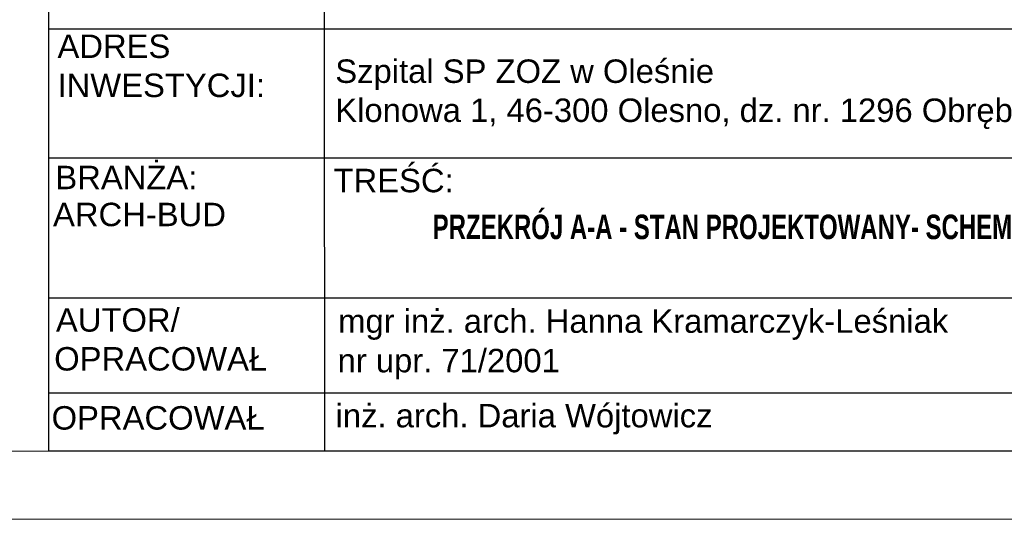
# Model space of a CAD drawing. Header units: millimetres. Extents: x 485 to 6885, y -6822 to -3852.
# Tile 3 of 12: x 5728 to 6450, y -6822 to -6455. Entities that reach past the tile are written whole.
import ezdxf

# ---------------------------------------------------------------- set-up
doc = ezdxf.new("R2010")
doc.units = ezdxf.units.MM
doc.layers.add('PDF_A-TABELKA', color=7, linetype='Continuous')
doc.layers.add('PDF_Text', color=7, linetype='Continuous')
doc.layers.add('SQ_Opisy', color=7, linetype='Continuous', lineweight=18)
doc.layers.add('SQ_TAB TEKST', color=8, linetype='Continuous', lineweight=0)
doc.styles.add('PDF Arial-BoldMT', font='arial.ttf')
doc.styles.add('PDF ArialMT', font='arial.ttf')
doc.styles.add('ROMANS', font='romans', dxfattribs={"width": 0.7, "height": 10})

# ---------------------------------------------------------------- blocks, each defined once
blk = doc.blocks.new('tabelka')
at = {"layer": 'PDF_A-TABELKA', "lineweight": 25}
for points in [[(26628.5, -28113.82), (26628.5, -27397.28), (25541.98, -27397.28), (25541.98, -28113.82)], [(25541.98, -27397.28), (25541.98, -28019.87)], [(25744.87, -28113.82), (25744.45, -27514.08)], [(26629.35, -27803.93), (25542.83, -27803.93)], [(26629.35, -27898.56), (25542.83, -27898.56)], [(26628.5, -28001.29), (25541.98, -28001.29)], [(26501.05, -28071.19), (25541.98, -28071.19)], [(26628.5, -28113.82), (25541.98, -28113.82)]]:
    blk.add_lwpolyline(points, dxfattribs=at)
at = {"layer": 'PDF_Text', "attachment_point": 4}
for s, insert, char_height, style in [('ADRES\\PINWESTYCJI:', (25548.61, -27830.87), 17.2174, 'PDF ArialMT'), ('Szpital SP ZOZ w Oleśnie\\PKlonowa 1, 46-300 Olesno, dz. nr. 1296 Obręb Olesno', (25752.51, -27851.67), 17.2174, 'PDF ArialMT'), ('BRANŻA:', (25547.04, -27912.78), 17.217, 'PDF ArialMT'), ('TREŚĆ:', (25751.23, -27915.14), 17.217, 'PDF ArialMT'), ('ARCH-BUD', (25545.34, -27940.06), 17.217, 'PDF Arial-BoldMT'), ('AUTOR/', (25547.47, -28017.51), 17.217, 'PDF ArialMT'), ('mgr inż. arch. Hanna Kramarczyk-Leśniak', (25754.64, -28020.85), 17.2174, 'PDF Arial-BoldMT'), ('OPRACOWAŁ', (25546.19, -28046.07), 17.217, 'PDF ArialMT'), ('nr upr. 71/2001', (25754.21, -28049.84), 17.2174, 'PDF Arial-BoldMT'), ('OPRACOWAŁ', (25544.29, -28089.44), 17.217, 'PDF ArialMT'), ('inż. arch. Daria Wójtowicz', (25752.74, -28090.28), 17.2174, 'PDF Arial-BoldMT')]:
    blk.add_mtext(s, dxfattribs=dict(at, insert=insert, char_height=char_height, style=style))

msp = doc.modelspace()

# ---------------------------------------------------------------- linework, layer by layer
at = {"layer": 'SQ_Opisy', "lineweight": 9}
for points in [[(485.38, -3852.33), (485.38, -6822.33), (6885.38, -6822.33), (6885.38, -3852.33)], [(585.38, -3902.33), (585.38, -6772.33), (6835.38, -6772.33), (6835.38, -3902.33)]]:
    msp.add_lwpolyline(points, close=True, dxfattribs=at)

# ---------------------------------------------------------------- block references
at = {"layer": 'SQ_TAB TEKST', "lineweight": 35}
msp.add_blockref('tabelka', (-19793.12, 21341.49), dxfattribs=at)

# ---------------------------------------------------------------- texts
at = {"layer": 'SQ_TAB TEKST', "color": 7, "insert": (6030.86, -6598.58), "char_height": 18, "width": 840.6207, "attachment_point": 1, "style": 'ROMANS'}
msp.add_mtext('{\\fArial|b1|i0|c238|p34;PRZEKRÓJ A-A - STAN PROJEKTOWANY- SCHEMAT}', dxfattribs=at)

doc.saveas('drawing.dxf')
